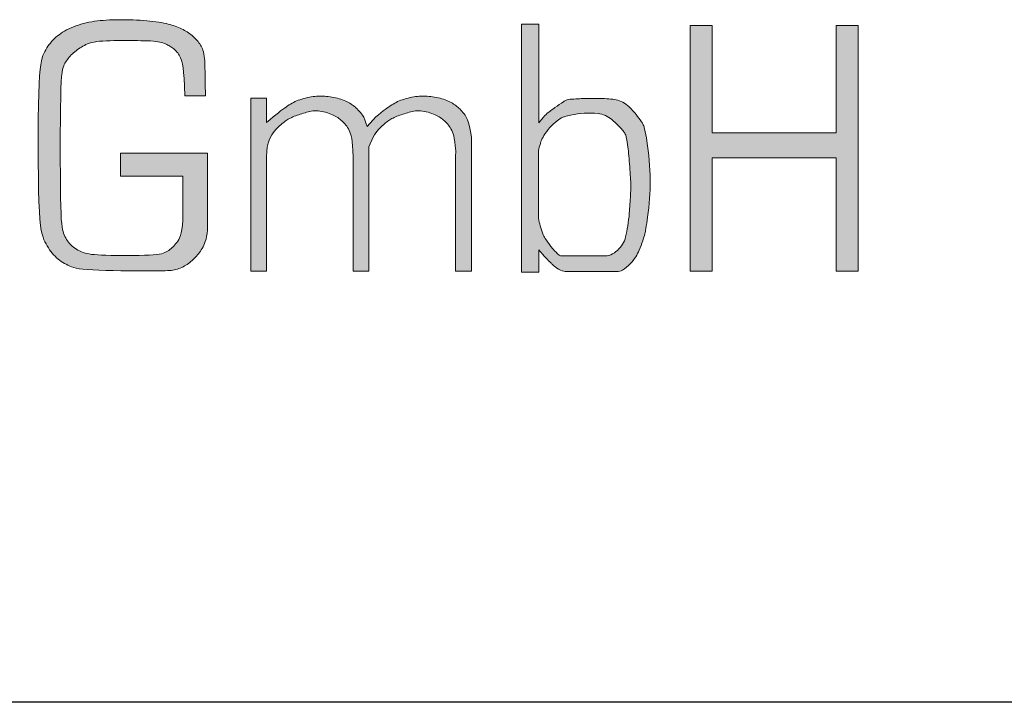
# Model space of a CAD drawing. Header units: metres. Extents: x 0 to 0.185, y 0 to 0.12.
# Tile 19 of 21: x 0.039 to 0.046, y 0.102 to 0.107. Entities that reach past the tile are written whole.
import ezdxf

# ---------------------------------------------------------------- set-up
doc = ezdxf.new("R2010")
doc.units = ezdxf.units.M
doc.header["$MEASUREMENT"] = 0
doc.layers.add('RAM_Logo_VBL', color=7, linetype='Continuous', lineweight=0, true_color=0x00a06a)
doc.layers.add('RAM_Stempel_VBL', color=7, linetype='Continuous', lineweight=25)

# ---------------------------------------------------------------- blocks, each defined once
blk = doc.blocks.new('vbl_logo')
at = {"layer": 'RAM_Logo_VBL'}
h = blk.add_hatch(color=7, dxfattribs=at)
h.dxf.hatch_style = 1
h.paths.add_polyline_path([(0.0420975, -0.010295), (0.0419443, -0.010295), (0.0419443, -0.011042), (0.0410831, -0.011042), (0.0410831, -0.010295), (0.0409299, -0.010295), (0.0409299, -0.0120033), (0.0410831, -0.0120033), (0.0410831, -0.0112138), (0.0419443, -0.0112138), (0.0419443, -0.0120033), (0.0420975, -0.0120033)])
h.paths.add_polyline_path([(0.0404833, -0.0108421, 0.100787), (0.0404381, -0.0108181, 0.03535), (0.0403922, -0.0108079, 0.029103), (0.0403352, -0.0108028, 0.007645), (0.0402658, -0.0108018, 0.006634), (0.0401857, -0.0108028, 0.017059), (0.0400838, -0.010809, 0.101661), (0.0400673, -0.0108141, 0.021903), (0.040051, -0.010824, 0.005634), (0.0399898, -0.0108657, 0.001074), (0.0399792, -0.0108731, 0.000491), (0.0399562, -0.0108894, 0.05094), (0.0399196, -0.0109214, 0.037774), (0.0398787, -0.0109724), (0.0398787, -0.0102855), (0.0397571, -0.0102855), (0.0397571, -0.0120103), (0.0398787, -0.0120103), (0.0398787, -0.0118553, 0.008763), (0.0399081, -0.0118902, 0.012714), (0.0399295, -0.0119133, 0.004017), (0.0399629, -0.0119472, 0.008527), (0.039979, -0.0119628, 0.080388), (0.0400293, -0.0119965, 0.107919), (0.0400735, -0.0120061), (0.0402315, -0.0120061), (0.0404205, -0.0120061, 0.134425), (0.0404583, -0.0119958, 0.073968), (0.0405128, -0.0119515, 0.039098), (0.0405514, -0.0119021, 0.047092), (0.0405759, -0.0118561, 0.017596), (0.0406001, -0.0117921, 0.023266), (0.0406144, -0.0117423, 0.015926), (0.0406212, -0.0117092, 0.006438), (0.0406342, -0.0116266, 0.03861), (0.0406513, -0.0113699, 0.036181), (0.0406285, -0.0110964, 0.015846), (0.0406128, -0.0110138, 0.046484), (0.040604, -0.0109864, 0.048412), (0.0405915, -0.0109637, 0.020482), (0.0405551, -0.0109146, 0.050203)])
h.paths.add_polyline_path([(0.0402895, -0.0109074, -0.15233), (0.0403855, -0.010949, -0.006331), (0.0404043, -0.0109656, -0.009788), (0.0404161, -0.0109768, -0.018432), (0.0404599, -0.0110231, -0.047154), (0.0404746, -0.0110434, -0.088583), (0.0404859, -0.0110738, -0.022181), (0.0405033, -0.0112016, -0.006558), (0.0405148, -0.0113508, -0.01638), (0.0405167, -0.0114108, -0.01299), (0.040515, -0.0114741, -0.006534), (0.0405066, -0.0115997, -0.018696), (0.0404962, -0.011688, -0.021202), (0.0404809, -0.0117649, -0.07622), (0.0404601, -0.0118154, -0.075234), (0.0404247, -0.0118579, -0.070092), (0.0403785, -0.0118887, -0.112267), (0.0403445, -0.0118964), (0.0401856, -0.0118964), (0.0400364, -0.0118964, -0.167637), (0.04002, -0.0118908, -0.047538), (0.039977, -0.0118499, -0.022444), (0.0399559, -0.0118234, -0.01285), (0.0399224, -0.0117745, -0.047058), (0.0399055, -0.0117421, -0.03002), (0.0398871, -0.0116879, -0.011763), (0.0398759, -0.0116337, -0.044928), (0.0398746, -0.0116192), (0.0398746, -0.0114231), (0.0398746, -0.0111827, -0.055761), (0.0398777, -0.0111551, -0.027868), (0.0398929, -0.0111019, -0.058), (0.039913, -0.0110603, -0.038347), (0.0399548, -0.0110045, -0.04522), (0.0400048, -0.0109569, -0.06667), (0.0400452, -0.0109328, -0.035268), (0.0400573, -0.0109286, -0.010504), (0.040099, -0.0109183, -0.08228)], flags=16)
h.paths.add_polyline_path([(0.0393662, -0.0109191), (0.0393583, -0.010908), (0.0393506, -0.0108985), (0.0393433, -0.01089), (0.0393363, -0.0108823), (0.0393295, -0.0108752), (0.0393227, -0.0108687), (0.0393159, -0.0108626), (0.0393089, -0.0108568), (0.0393017, -0.0108513), (0.0392941, -0.0108459), (0.0392861, -0.0108405), (0.0392775, -0.0108352), (0.0392685, -0.0108301), (0.039259, -0.010825), (0.039249, -0.0108202), (0.0392385, -0.0108157), (0.0392275, -0.0108114), (0.0392159, -0.0108074), (0.0392039, -0.0108038), (0.0391914, -0.0108005), (0.0391787, -0.0107976), (0.0391658, -0.0107951), (0.0391528, -0.0107928), (0.0391399, -0.0107909), (0.0391273, -0.0107893), (0.039115, -0.010788), (0.0391031, -0.010787), (0.0390915, -0.0107863), (0.0390801, -0.0107859), (0.0390688, -0.0107858), (0.0390575, -0.0107861), (0.039046, -0.0107868), (0.0390343, -0.0107879), (0.0390221, -0.0107894), (0.0390094, -0.0107913), (0.0389964, -0.0107936), (0.0389832, -0.0107963), (0.0389699, -0.0107993), (0.0389567, -0.0108027), (0.0389438, -0.0108064), (0.0389312, -0.0108104), (0.0389192, -0.0108147), (0.0389079, -0.0108192), (0.0388971, -0.0108241), (0.0388867, -0.0108292), (0.0388765, -0.0108348), (0.0388663, -0.0108408), (0.0388561, -0.0108472), (0.0388455, -0.0108541), (0.0388344, -0.0108616), (0.0388228, -0.0108698), (0.0388102, -0.0108788), (0.0387963, -0.0108891), (0.038781, -0.010901), (0.0387639, -0.0109147), (0.0387447, -0.0109306), (0.0386843, -0.010998), (0.038677, -0.0109714), (0.0386693, -0.01095), (0.0386614, -0.0109328), (0.0386534, -0.0109191), (0.0386455, -0.010908), (0.0386379, -0.0108985), (0.0386306, -0.01089), (0.0386236, -0.0108823), (0.0386167, -0.0108752), (0.0386099, -0.0108687), (0.0386031, -0.0108626), (0.0385962, -0.0108568), (0.0385889, -0.0108513), (0.0385814, -0.0108459), (0.0385733, -0.0108405), (0.0385648, -0.0108352), (0.0385558, -0.0108301), (0.0385463, -0.010825), (0.0385363, -0.0108202), (0.0385258, -0.0108157), (0.0385148, -0.0108114), (0.0385032, -0.0108074), (0.0384912, -0.0108038), (0.0384787, -0.0108005), (0.0384659, -0.0107976), (0.038453, -0.0107951), (0.0384401, -0.0107928), (0.0384272, -0.0107909), (0.0384146, -0.0107893), (0.0384022, -0.010788), (0.0383903, -0.010787), (0.0383787, -0.0107863), (0.0383674, -0.0107859), (0.0383561, -0.0107858), (0.0383448, -0.0107861), (0.0383333, -0.0107868), (0.0383215, -0.0107879), (0.0383094, -0.0107894), (0.0382967, -0.0107913), (0.0382837, -0.0107936), (0.0382705, -0.0107963), (0.0382572, -0.0107993), (0.038244, -0.0108027), (0.038231, -0.0108064), (0.0382185, -0.0108104), (0.0382065, -0.0108147), (0.0381952, -0.0108192), (0.0381844, -0.0108241), (0.038174, -0.0108292), (0.0381638, -0.0108348), (0.0381536, -0.0108408), (0.0381433, -0.0108472), (0.0381327, -0.0108541), (0.0381217, -0.0108616), (0.03811, -0.0108698), (0.0380974, -0.0108788), (0.0380836, -0.0108891), (0.0380683, -0.010901), (0.0380512, -0.0109147), (0.038032, -0.0109306), (0.0380104, -0.010949), (0.0379862, -0.0109702), (0.0379862, -0.0108), (0.037876, -0.0108), (0.037876, -0.0120033), (0.0379862, -0.0120033), (0.0379862, -0.0112073), (0.0379876, -0.0111713), (0.0379914, -0.0111403), (0.0379972, -0.0111138), (0.0380045, -0.0110913), (0.0380131, -0.0110721), (0.0380224, -0.0110557), (0.0380321, -0.0110417), (0.0380418, -0.0110294), (0.0380512, -0.0110184), (0.0380602, -0.0110086), (0.0380688, -0.0109997), (0.0380771, -0.0109917), (0.0380852, -0.0109845), (0.038093, -0.0109779), (0.0381005, -0.0109718), (0.0381079, -0.0109662), (0.0381152, -0.0109609), (0.0381224, -0.0109559), (0.0381297, -0.0109512), (0.0381371, -0.0109466), (0.0381447, -0.0109423), (0.0381526, -0.0109381), (0.0381609, -0.010934), (0.0381696, -0.01093), (0.038179, -0.0109261), (0.0381888, -0.0109223), (0.038199, -0.0109185), (0.0382096, -0.0109148), (0.0382204, -0.0109112), (0.0382313, -0.0109078), (0.0382423, -0.0109044), (0.0382533, -0.0109012), (0.0382643, -0.0108981), (0.0382752, -0.0108952), (0.0382861, -0.0108927), (0.0382972, -0.0108906), (0.0383084, -0.010889), (0.0383199, -0.010888), (0.0383317, -0.0108877), (0.038344, -0.0108882), (0.0383566, -0.0108895), (0.0383696, -0.0108917), (0.0383826, -0.0108945), (0.0383957, -0.0108979), (0.0384085, -0.0109018), (0.0384209, -0.010906), (0.0384328, -0.0109105), (0.038444, -0.0109152), (0.0384543, -0.0109199), (0.0384638, -0.0109248), (0.0384726, -0.0109297), (0.0384809, -0.0109349), (0.0384887, -0.0109402), (0.038496, -0.0109459), (0.0385032, -0.0109518), (0.0385101, -0.010958), (0.0385169, -0.0109647), (0.0385237, -0.0109717), (0.0385303, -0.0109792), (0.0385367, -0.0109872), (0.0385429, -0.0109957), (0.0385489, -0.0110046), (0.0385547, -0.0110142), (0.0385601, -0.0110243), (0.0385653, -0.0110352), (0.03857, -0.0110476), (0.0385742, -0.0110625), (0.0385778, -0.0110808), (0.0385808, -0.0111035), (0.0385831, -0.0111316), (0.0385845, -0.0111638), (0.038587, -0.0112073), (0.038587, -0.0120033), (0.0386972, -0.0120033), (0.0386972, -0.0111371), (0.0387258, -0.0110721), (0.0387351, -0.0110557), (0.0387449, -0.0110417), (0.0387546, -0.0110294), (0.0387639, -0.0110184), (0.0387729, -0.0110086), (0.0387815, -0.0109997), (0.0387899, -0.0109917), (0.0387979, -0.0109845), (0.0388057, -0.0109779), (0.0388133, -0.0109718), (0.0388207, -0.0109662), (0.038828, -0.0109609), (0.0388352, -0.0109559), (0.0388424, -0.0109512), (0.0388498, -0.0109466), (0.0388574, -0.0109423), (0.0388653, -0.0109381), (0.0388736, -0.010934), (0.0388824, -0.01093), (0.0388917, -0.0109261), (0.0389015, -0.0109223), (0.0389118, -0.0109185), (0.0389223, -0.0109148), (0.0389331, -0.0109112), (0.0389441, -0.0109078), (0.0389551, -0.0109044), (0.0389661, -0.0109012), (0.038977, -0.0108981), (0.0389879, -0.0108952), (0.0389989, -0.0108927), (0.0390099, -0.0108906), (0.0390212, -0.010889), (0.0390327, -0.010888), (0.0390445, -0.0108877), (0.0390567, -0.0108882), (0.0390693, -0.0108895), (0.0390823, -0.0108917), (0.0390954, -0.0108945), (0.0391084, -0.0108979), (0.0391212, -0.0109018), (0.0391337, -0.010906), (0.0391455, -0.0109105), (0.0391567, -0.0109152), (0.039167, -0.0109199), (0.0391765, -0.0109248), (0.0391854, -0.0109297), (0.0391936, -0.0109349), (0.0392014, -0.0109402), (0.0392088, -0.0109459), (0.0392159, -0.0109518), (0.0392228, -0.010958), (0.0392297, -0.0109647), (0.0392364, -0.0109717), (0.039243, -0.0109792), (0.0392494, -0.0109872), (0.0392557, -0.0109957), (0.0392617, -0.0110046), (0.0392674, -0.0110142), (0.0392729, -0.0110243), (0.039278, -0.0110352), (0.0392827, -0.0110476), (0.0392869, -0.0110625), (0.0392906, -0.0110808), (0.0392936, -0.0111035), (0.0392958, -0.0111316), (0.0393009, -0.0111658), (0.0392997, -0.0112073), (0.0392997, -0.0120033), (0.03941, -0.0120033), (0.03941, -0.01107), (0.0394038, -0.0110306), (0.039397, -0.010998), (0.0393897, -0.0109714), (0.039382, -0.01095), (0.0393741, -0.0109328)])
h.paths.add_polyline_path([(0.0374689, -0.0103646), (0.0374608, -0.0103582), (0.0374524, -0.0103519), (0.0374437, -0.0103458), (0.0374347, -0.0103398), (0.0374253, -0.0103341), (0.0374156, -0.0103285), (0.0374057, -0.0103232), (0.0373954, -0.010318), (0.037385, -0.0103131), (0.0373742, -0.0103084), (0.0373632, -0.0103039), (0.037352, -0.0102996), (0.0373404, -0.0102955), (0.0373283, -0.0102917), (0.0373156, -0.010288), (0.037302, -0.0102845), (0.0372875, -0.0102812), (0.0372719, -0.010278), (0.0372551, -0.010275), (0.0372369, -0.010272), (0.0372175, -0.0102692), (0.037197, -0.0102666), (0.0371756, -0.0102642), (0.0371533, -0.010262), (0.0371304, -0.01026), (0.037107, -0.0102583), (0.0370832, -0.0102569), (0.0370592, -0.0102558), (0.037035, -0.010255), (0.0370109, -0.0102545), (0.0369869, -0.0102543), (0.0369631, -0.0102544), (0.0369396, -0.0102548), (0.0369166, -0.0102554), (0.0368942, -0.0102563), (0.0368724, -0.0102575), (0.0368512, -0.0102589), (0.0368305, -0.0102607), (0.0368104, -0.0102629), (0.0367906, -0.0102655), (0.0367713, -0.0102686), (0.0367522, -0.0102721), (0.0367334, -0.0102761), (0.0367147, -0.0102808), (0.0366964, -0.0102859), (0.0366784, -0.0102916), (0.0366608, -0.0102976), (0.0366438, -0.0103041), (0.0366273, -0.010311), (0.0366116, -0.0103182), (0.0365966, -0.0103258), (0.0365824, -0.0103335), (0.036569, -0.0103416), (0.0365564, -0.0103499), (0.0365444, -0.0103585), (0.0365331, -0.0103674), (0.0365223, -0.0103766), (0.036512, -0.0103862), (0.0365022, -0.010396), (0.0364928, -0.0104062), (0.0364838, -0.0104168), (0.0364751, -0.0104277), (0.0364669, -0.0104391), (0.0364591, -0.010451), (0.0364517, -0.0104633), (0.0364448, -0.0104761), (0.0364382, -0.0104895), (0.0364321, -0.0105037), (0.0364265, -0.0105202), (0.0364214, -0.0105409), (0.0364167, -0.0105673), (0.0364125, -0.0106014), (0.0364089, -0.0106449), (0.0364058, -0.0106995), (0.0364032, -0.010767), (0.0364012, -0.0108482), (0.0363998, -0.0109404), (0.036399, -0.0110399), (0.0363988, -0.0111431), (0.0363993, -0.0112463), (0.0364004, -0.0113458), (0.0364022, -0.011438), (0.0364046, -0.0115192), (0.0364078, -0.0115867), (0.0364116, -0.0116413), (0.0364161, -0.0116848), (0.0364211, -0.011719), (0.0364268, -0.0117457), (0.0364329, -0.0117667), (0.0364395, -0.0117838), (0.0364465, -0.0117988), (0.036454, -0.0118131), (0.0364618, -0.011827), (0.0364701, -0.0118404), (0.0364787, -0.0118534), (0.0364877, -0.0118658), (0.036497, -0.0118777), (0.0365067, -0.0118889), (0.0365167, -0.0118994), (0.036527, -0.0119092), (0.0365376, -0.0119183), (0.0365485, -0.0119267), (0.0365596, -0.0119346), (0.0365709, -0.0119419), (0.0365825, -0.0119487), (0.0365942, -0.0119551), (0.0366061, -0.0119611), (0.0366183, -0.0119668), (0.0366314, -0.011972), (0.0366464, -0.0119769), (0.036664, -0.0119814), (0.0366851, -0.0119854), (0.0367106, -0.0119889), (0.0367412, -0.0119919), (0.0367779, -0.0119944), (0.0368211, -0.0119963), (0.0368693, -0.0119978), (0.036921, -0.0119989), (0.0369744, -0.0119996), (0.0370277, -0.012), (0.0370793, -0.0120002), (0.0371273, -0.0120003), (0.0371701, -0.0120003), (0.0372063, -0.0120003), (0.0372364, -0.0120002), (0.0372612, -0.0120001), (0.0372815, -0.0119997), (0.0372982, -0.0119991), (0.0373122, -0.0119983), (0.0373243, -0.0119971), (0.0373353, -0.0119954), (0.037346, -0.0119934), (0.0373565, -0.0119909), (0.0373667, -0.0119879), (0.0373768, -0.0119846), (0.0373867, -0.0119807), (0.0373965, -0.0119765), (0.0374061, -0.0119718), (0.0374156, -0.0119667), (0.0374249, -0.0119611), (0.0374341, -0.0119552), (0.0374431, -0.011949), (0.0374519, -0.0119424), (0.0374605, -0.0119355), (0.0374689, -0.0119283), (0.037477, -0.0119209), (0.0374849, -0.0119134), (0.0374924, -0.0119056), (0.0374997, -0.0118977), (0.0375067, -0.0118895), (0.0375135, -0.011881), (0.03752, -0.0118723), (0.0375264, -0.0118632), (0.0375326, -0.0118538), (0.0375387, -0.011844), (0.0375446, -0.0118337), (0.0375503, -0.0118226), (0.0375557, -0.0118103), (0.0375607, -0.0117965), (0.0375654, -0.0117806), (0.0375695, -0.0117625), (0.037573, -0.0117416), (0.0375758, -0.0117176), (0.0375758, -0.0111833), (0.0369712, -0.0111833), (0.0369712, -0.0113431), (0.0374034, -0.0113431), (0.0374034, -0.0116477), (0.0374011, -0.0116828), (0.0373977, -0.0117118), (0.0373934, -0.0117356), (0.0373881, -0.011755), (0.0373822, -0.0117707), (0.0373757, -0.0117836), (0.0373688, -0.0117945), (0.0373616, -0.0118041), (0.0373542, -0.0118132), (0.0373466, -0.0118219), (0.0373389, -0.0118301), (0.037331, -0.0118378), (0.037323, -0.0118451), (0.0373148, -0.0118518), (0.0373064, -0.011858), (0.0372979, -0.0118637), (0.0372891, -0.0118689), (0.0372796, -0.0118735), (0.0372686, -0.0118775), (0.0372556, -0.0118811), (0.0372399, -0.0118842), (0.0372209, -0.0118869), (0.037198, -0.0118891), (0.0371705, -0.0118909), (0.0371382, -0.0118923), (0.0371019, -0.0118933), (0.0370629, -0.0118939), (0.0370224, -0.0118942), (0.0369816, -0.0118942), (0.0369416, -0.0118939), (0.0369038, -0.0118933), (0.0368694, -0.0118923), (0.0368392, -0.0118912), (0.0368131, -0.0118897), (0.0367904, -0.0118879), (0.0367708, -0.0118857), (0.0367537, -0.0118831), (0.0367385, -0.01188), (0.0367247, -0.0118764), (0.0367118, -0.0118723), (0.0366994, -0.0118676), (0.0366874, -0.0118623), (0.0366758, -0.0118565), (0.0366647, -0.0118501), (0.0366541, -0.0118433), (0.0366441, -0.0118359), (0.0366346, -0.0118281), (0.0366258, -0.0118198), (0.0366176, -0.0118111), (0.03661, -0.0118019), (0.036603, -0.0117923), (0.0365965, -0.0117823), (0.0365907, -0.0117719), (0.0365853, -0.0117611), (0.0365804, -0.0117499), (0.036576, -0.0117384), (0.036572, -0.0117263), (0.0365684, -0.0117121), (0.0365653, -0.0116941), (0.0365625, -0.0116708), (0.0365601, -0.0116402), (0.0365581, -0.0116009), (0.0365564, -0.011551), (0.036555, -0.0114889), (0.0365539, -0.0114138), (0.0365532, -0.0113282), (0.0365528, -0.0112358), (0.0365527, -0.0111401), (0.0365529, -0.0110446), (0.0365536, -0.0109528), (0.0365546, -0.0108683), (0.0365559, -0.0107946), (0.0365577, -0.0107343), (0.0365599, -0.0106867), (0.0365624, -0.0106498), (0.0365654, -0.010622), (0.0365687, -0.0106014), (0.0365723, -0.0105863), (0.0365764, -0.010575), (0.0365808, -0.0105656), (0.0365855, -0.0105567), (0.0365906, -0.010548), (0.0365961, -0.0105395), (0.0366019, -0.0105312), (0.0366082, -0.0105231), (0.0366148, -0.0105151), (0.0366217, -0.0105073), (0.0366291, -0.0104996), (0.0366369, -0.0104922), (0.036645, -0.0104848), (0.0366535, -0.0104777), (0.0366622, -0.0104707), (0.0366713, -0.0104639), (0.0366805, -0.0104573), (0.0366901, -0.0104509), (0.0366997, -0.0104446), (0.0367096, -0.0104386), (0.03672, -0.0104328), (0.036731, -0.0104273), (0.0367429, -0.0104222), (0.0367561, -0.0104176), (0.0367708, -0.0104134), (0.0367873, -0.0104098), (0.0368057, -0.0104068), (0.0368263, -0.0104044), (0.036849, -0.0104027), (0.0368732, -0.0104014), (0.0368988, -0.0104006), (0.0369254, -0.0104), (0.0369526, -0.0103998), (0.0369803, -0.0103997), (0.037008, -0.0103997), (0.0370354, -0.0103997), (0.0370623, -0.0103997), (0.0370884, -0.0103999), (0.0371136, -0.0104002), (0.0371375, -0.0104007), (0.03716, -0.0104014), (0.0371808, -0.0104025), (0.0371997, -0.0104039), (0.0372165, -0.0104056), (0.0372313, -0.0104078), (0.0372444, -0.0104102), (0.0372561, -0.010413), (0.0372665, -0.010416), (0.0372759, -0.0104193), (0.0372845, -0.0104228), (0.0372926, -0.0104265), (0.0373003, -0.0104304), (0.0373078, -0.0104344), (0.0373149, -0.0104386), (0.0373218, -0.010443), (0.0373284, -0.0104475), (0.0373348, -0.0104522), (0.0373409, -0.0104572), (0.0373501, -0.010465), (0.0373581, -0.0104732), (0.0373635, -0.0104793), (0.0373688, -0.0104859), (0.0373739, -0.0104931), (0.0373788, -0.0105012), (0.0373837, -0.0105101), (0.0373884, -0.0105201), (0.0373931, -0.0105315), (0.0373976, -0.0105456), (0.0374019, -0.0105643), (0.0374059, -0.0105891), (0.0374096, -0.0106217), (0.0374129, -0.0106638), (0.0374158, -0.0107172), (0.0374181, -0.0107834), (0.0375609, -0.0107834), (0.0375606, -0.0106972), (0.0375596, -0.0106295), (0.0375581, -0.0105776), (0.0375561, -0.0105391), (0.0375537, -0.0105113), (0.0375508, -0.0104918), (0.0375475, -0.0104779), (0.0375439, -0.0104671), (0.03754, -0.0104573), (0.0375358, -0.0104479), (0.0375313, -0.010439), (0.0375265, -0.0104305), (0.0375214, -0.0104223), (0.037516, -0.0104144), (0.0375102, -0.0104068), (0.0375042, -0.0103994), (0.0374978, -0.0103921), (0.037491, -0.010385), (0.037484, -0.010378), (0.0374766, -0.0103712)])
at = {"layer": 'RAM_Logo_VBL', "color": 7, "lineweight": 0}
for points in [[(0.0369712, -0.0113431), (0.0374034, -0.0113431), (0.0374034, -0.0116477), (0.0374011, -0.0116828), (0.0373977, -0.0117118), (0.0373934, -0.0117356), (0.0373881, -0.011755), (0.0373822, -0.0117707), (0.0373757, -0.0117836), (0.0373688, -0.0117945), (0.0373616, -0.0118041), (0.0373542, -0.0118132), (0.0373466, -0.0118219), (0.0373389, -0.0118301), (0.037331, -0.0118378), (0.037323, -0.0118451), (0.0373148, -0.0118518), (0.0373064, -0.011858), (0.0372979, -0.0118637), (0.0372891, -0.0118689), (0.0372796, -0.0118735), (0.0372686, -0.0118775), (0.0372556, -0.0118811), (0.0372399, -0.0118842), (0.0372209, -0.0118869), (0.037198, -0.0118891), (0.0371705, -0.0118909), (0.0371382, -0.0118923), (0.0371019, -0.0118933), (0.0370629, -0.0118939), (0.0370224, -0.0118942), (0.0369816, -0.0118942), (0.0369416, -0.0118939), (0.0369038, -0.0118933), (0.0368694, -0.0118923), (0.0368392, -0.0118912), (0.0368131, -0.0118897), (0.0367904, -0.0118879), (0.0367708, -0.0118857), (0.0367537, -0.0118831), (0.0367385, -0.01188), (0.0367247, -0.0118764), (0.0367118, -0.0118723), (0.0366994, -0.0118676), (0.0366874, -0.0118623), (0.0366758, -0.0118565), (0.0366647, -0.0118501), (0.0366541, -0.0118433), (0.0366441, -0.0118359), (0.0366346, -0.0118281), (0.0366258, -0.0118198), (0.0366176, -0.0118111), (0.03661, -0.0118019), (0.036603, -0.0117923), (0.0365965, -0.0117823), (0.0365907, -0.0117719), (0.0365853, -0.0117611), (0.0365804, -0.0117499), (0.036576, -0.0117384), (0.036572, -0.0117263), (0.0365684, -0.0117121), (0.0365653, -0.0116941), (0.0365625, -0.0116708), (0.0365601, -0.0116402), (0.0365581, -0.0116009), (0.0365564, -0.011551), (0.036555, -0.0114889), (0.0365539, -0.0114138), (0.0365532, -0.0113282), (0.0365528, -0.0112358), (0.0365527, -0.0111401), (0.0365529, -0.0110446), (0.0365536, -0.0109528), (0.0365546, -0.0108683), (0.0365559, -0.0107946), (0.0365577, -0.0107343), (0.0365599, -0.0106867), (0.0365624, -0.0106498), (0.0365654, -0.010622), (0.0365687, -0.0106014), (0.0365723, -0.0105863), (0.0365764, -0.010575), (0.0365808, -0.0105656), (0.0365855, -0.0105567), (0.0365906, -0.010548), (0.0365961, -0.0105395), (0.0366019, -0.0105312), (0.0366082, -0.0105231), (0.0366148, -0.0105151), (0.0366217, -0.0105073), (0.0366291, -0.0104996), (0.0366369, -0.0104922), (0.036645, -0.0104848), (0.0366535, -0.0104777), (0.0366622, -0.0104707), (0.0366713, -0.0104639), (0.0366805, -0.0104573), (0.0366901, -0.0104509), (0.0366997, -0.0104446), (0.0367096, -0.0104386), (0.03672, -0.0104328), (0.036731, -0.0104273), (0.0367429, -0.0104222), (0.0367561, -0.0104176), (0.0367708, -0.0104134), (0.0367873, -0.0104098), (0.0368057, -0.0104068), (0.0368263, -0.0104044), (0.036849, -0.0104027), (0.0368732, -0.0104014), (0.0368988, -0.0104006), (0.0369254, -0.0104), (0.0369526, -0.0103998), (0.0369803, -0.0103997), (0.037008, -0.0103997), (0.0370354, -0.0103997), (0.0370623, -0.0103997), (0.0370884, -0.0103999), (0.0371136, -0.0104002), (0.0371375, -0.0104007), (0.03716, -0.0104014), (0.0371808, -0.0104025), (0.0371997, -0.0104039), (0.0372165, -0.0104056), (0.0372313, -0.0104078), (0.0372444, -0.0104102), (0.0372561, -0.010413), (0.0372665, -0.010416), (0.0372759, -0.0104193), (0.0372845, -0.0104228), (0.0372926, -0.0104265), (0.0373003, -0.0104304), (0.0373078, -0.0104344), (0.0373149, -0.0104386), (0.0373218, -0.010443), (0.0373284, -0.0104475), (0.0373348, -0.0104522), (0.0373409, -0.0104572), (0.0373469, -0.0104623), (0.0373526, -0.0104676), (0.0373581, -0.0104732), (0.0373635, -0.0104793), (0.0373688, -0.0104859), (0.0373739, -0.0104931), (0.0373788, -0.0105012), (0.0373837, -0.0105101), (0.0373884, -0.0105201), (0.0373931, -0.0105315), (0.0373976, -0.0105456), (0.0374019, -0.0105643), (0.0374059, -0.0105891), (0.0374096, -0.0106217), (0.0374129, -0.0106638), (0.0374158, -0.0107172), (0.0374181, -0.0107834), (0.0375609, -0.0107834), (0.0375606, -0.0106972), (0.0375596, -0.0106295), (0.0375581, -0.0105776), (0.0375561, -0.0105391), (0.0375537, -0.0105113), (0.0375508, -0.0104918), (0.0375475, -0.0104779), (0.0375439, -0.0104671), (0.03754, -0.0104573), (0.0375358, -0.0104479), (0.0375313, -0.010439), (0.0375265, -0.0104305), (0.0375214, -0.0104223), (0.037516, -0.0104144), (0.0375102, -0.0104068), (0.0375042, -0.0103994), (0.0374978, -0.0103921), (0.037491, -0.010385), (0.037484, -0.010378), (0.0374766, -0.0103712), (0.0374689, -0.0103646), (0.0374608, -0.0103582), (0.0374524, -0.0103519), (0.0374437, -0.0103458), (0.0374347, -0.0103398), (0.0374253, -0.0103341), (0.0374156, -0.0103285), (0.0374057, -0.0103232), (0.0373954, -0.010318), (0.037385, -0.0103131), (0.0373742, -0.0103084), (0.0373632, -0.0103039), (0.037352, -0.0102996), (0.0373404, -0.0102955), (0.0373283, -0.0102917), (0.0373156, -0.010288), (0.037302, -0.0102845), (0.0372875, -0.0102812), (0.0372719, -0.010278), (0.0372551, -0.010275), (0.0372369, -0.010272), (0.0372175, -0.0102692), (0.037197, -0.0102666), (0.0371756, -0.0102642), (0.0371533, -0.010262), (0.0371304, -0.01026), (0.037107, -0.0102583), (0.0370832, -0.0102569), (0.0370592, -0.0102558), (0.037035, -0.010255), (0.0370109, -0.0102545), (0.0369869, -0.0102543), (0.0369631, -0.0102544), (0.0369396, -0.0102548), (0.0369166, -0.0102554), (0.0368942, -0.0102563), (0.0368724, -0.0102575), (0.0368512, -0.0102589), (0.0368305, -0.0102607), (0.0368104, -0.0102629), (0.0367906, -0.0102655), (0.0367713, -0.0102686), (0.0367522, -0.0102721), (0.0367334, -0.0102761), (0.0367147, -0.0102808), (0.0366964, -0.0102859), (0.0366784, -0.0102916), (0.0366608, -0.0102976), (0.0366438, -0.0103041), (0.0366273, -0.010311), (0.0366116, -0.0103182), (0.0365966, -0.0103258), (0.0365824, -0.0103335), (0.036569, -0.0103416), (0.0365564, -0.0103499), (0.0365444, -0.0103585), (0.0365331, -0.0103674), (0.0365223, -0.0103766), (0.036512, -0.0103862), (0.0365022, -0.010396), (0.0364928, -0.0104062), (0.0364838, -0.0104168), (0.0364751, -0.0104277), (0.0364669, -0.0104391), (0.0364591, -0.010451), (0.0364517, -0.0104633), (0.0364448, -0.0104761), (0.0364382, -0.0104895), (0.0364321, -0.0105037), (0.0364265, -0.0105202), (0.0364214, -0.0105409), (0.0364167, -0.0105673), (0.0364125, -0.0106014), (0.0364089, -0.0106449), (0.0364058, -0.0106995), (0.0364032, -0.010767), (0.0364012, -0.0108482), (0.0363998, -0.0109404), (0.036399, -0.0110399), (0.0363988, -0.0111431), (0.0363993, -0.0112463), (0.0364004, -0.0113458), (0.0364022, -0.011438), (0.0364046, -0.0115192), (0.0364078, -0.0115867), (0.0364116, -0.0116413), (0.0364161, -0.0116848), (0.0364211, -0.011719), (0.0364268, -0.0117457), (0.0364329, -0.0117667), (0.0364395, -0.0117838), (0.0364465, -0.0117988), (0.036454, -0.0118131), (0.0364618, -0.011827), (0.0364701, -0.0118404), (0.0364787, -0.0118534), (0.0364877, -0.0118658), (0.036497, -0.0118777), (0.0365067, -0.0118889), (0.0365167, -0.0118994), (0.036527, -0.0119092), (0.0365376, -0.0119183), (0.0365485, -0.0119267), (0.0365596, -0.0119346), (0.0365709, -0.0119419), (0.0365825, -0.0119487), (0.0365942, -0.0119551), (0.0366061, -0.0119611), (0.0366183, -0.0119668), (0.0366314, -0.011972), (0.0366464, -0.0119769), (0.036664, -0.0119814), (0.0366851, -0.0119854), (0.0367106, -0.0119889), (0.0367412, -0.0119919), (0.0367779, -0.0119944), (0.0368211, -0.0119963), (0.0368693, -0.0119978), (0.036921, -0.0119989), (0.0369744, -0.0119996), (0.0370277, -0.012), (0.0370793, -0.0120002), (0.0371273, -0.0120003), (0.0371701, -0.0120003), (0.0372063, -0.0120003), (0.0372364, -0.0120002), (0.0372612, -0.0120001), (0.0372815, -0.0119997), (0.0372982, -0.0119991), (0.0373122, -0.0119983), (0.0373243, -0.0119971), (0.0373353, -0.0119954), (0.037346, -0.0119934), (0.0373565, -0.0119909), (0.0373667, -0.0119879), (0.0373768, -0.0119846), (0.0373867, -0.0119807), (0.0373965, -0.0119765), (0.0374061, -0.0119718), (0.0374156, -0.0119667), (0.0374249, -0.0119611), (0.0374341, -0.0119552), (0.0374431, -0.011949), (0.0374519, -0.0119424), (0.0374605, -0.0119355), (0.0374689, -0.0119283), (0.037477, -0.0119209), (0.0374849, -0.0119134), (0.0374924, -0.0119056), (0.0374997, -0.0118977), (0.0375067, -0.0118895), (0.0375135, -0.011881), (0.03752, -0.0118723), (0.0375264, -0.0118632), (0.0375326, -0.0118538), (0.0375387, -0.011844), (0.0375446, -0.0118337), (0.0375503, -0.0118226), (0.0375557, -0.0118103), (0.0375607, -0.0117965), (0.0375654, -0.0117806), (0.0375695, -0.0117625), (0.037573, -0.0117416), (0.0375758, -0.0117176), (0.0375758, -0.0111833), (0.0369712, -0.0111833)], [(0.0409299, -0.0120033), (0.0410831, -0.0120033), (0.0410831, -0.0112138), (0.0419443, -0.0112138), (0.0419443, -0.0120033), (0.0420975, -0.0120033), (0.0420975, -0.010295), (0.0419443, -0.010295), (0.0419443, -0.011042), (0.0410831, -0.011042), (0.0410831, -0.010295), (0.0409299, -0.010295)]]:
    blk.add_lwpolyline(points, close=True, dxfattribs=at)
blk.add_lwpolyline([(0.0398787, -0.0102855), (0.0398787, -0.0109724, -0.037774), (0.0399196, -0.0109214, -0.05094), (0.0399562, -0.0108894, -0.000491), (0.0399792, -0.0108731, -0.001074), (0.0399898, -0.0108657, -0.005634), (0.040051, -0.010824, -0.021903), (0.0400673, -0.0108141, -0.101661), (0.0400838, -0.010809, -0.017059), (0.0401857, -0.0108028, -0.006634), (0.0402658, -0.0108018, -0.007645), (0.0403352, -0.0108028, -0.029103), (0.0403922, -0.0108079, -0.03535), (0.0404381, -0.0108181, -0.100787), (0.0404833, -0.0108421, -0.050203), (0.0405551, -0.0109146, -0.020482), (0.0405915, -0.0109637, -0.048412), (0.040604, -0.0109864, -0.046484), (0.0406128, -0.0110138, -0.015846), (0.0406285, -0.0110964, -0.036181), (0.0406513, -0.0113699, -0.03861), (0.0406342, -0.0116266, -0.006438), (0.0406212, -0.0117092, -0.015926), (0.0406144, -0.0117423, -0.023266), (0.0406001, -0.0117921, -0.017596), (0.0405759, -0.0118561, -0.047092), (0.0405514, -0.0119021, -0.039098), (0.0405128, -0.0119515, -0.073968), (0.0404583, -0.0119958, -0.134425), (0.0404205, -0.0120061), (0.0402315, -0.0120061), (0.0400735, -0.0120061, -0.107919), (0.0400293, -0.0119965, -0.080388), (0.039979, -0.0119628, -0.008527), (0.0399629, -0.0119472, -0.004017), (0.0399295, -0.0119133, -0.012714), (0.0399081, -0.0118902, -0.008763), (0.0398787, -0.0118553), (0.0398787, -0.0120103), (0.0397571, -0.0120103), (0.0397571, -0.0102855)], format="xyb", close=True, dxfattribs=at)
for points in [[(0.0392997, -0.0112073), (0.0392997, -0.0120033), (0.03941, -0.0120033), (0.03941, -0.01107), (0.0394038, -0.0110306), (0.039397, -0.010998), (0.0393897, -0.0109714), (0.039382, -0.01095), (0.0393741, -0.0109328), (0.0393662, -0.0109191), (0.0393583, -0.010908), (0.0393506, -0.0108985), (0.0393433, -0.01089), (0.0393363, -0.0108823), (0.0393295, -0.0108752), (0.0393227, -0.0108687), (0.0393159, -0.0108626), (0.0393089, -0.0108568), (0.0393017, -0.0108513), (0.0392941, -0.0108459), (0.0392861, -0.0108405), (0.0392775, -0.0108352), (0.0392685, -0.0108301), (0.039259, -0.010825), (0.039249, -0.0108202), (0.0392385, -0.0108157), (0.0392275, -0.0108114), (0.0392159, -0.0108074), (0.0392039, -0.0108038), (0.0391914, -0.0108005), (0.0391787, -0.0107976), (0.0391658, -0.0107951), (0.0391528, -0.0107928), (0.0391399, -0.0107909), (0.0391273, -0.0107893), (0.039115, -0.010788), (0.0391031, -0.010787), (0.0390915, -0.0107863), (0.0390801, -0.0107859), (0.0390688, -0.0107858), (0.0390575, -0.0107861), (0.039046, -0.0107868), (0.0390343, -0.0107879), (0.0390221, -0.0107894), (0.0390094, -0.0107913), (0.0389964, -0.0107936), (0.0389832, -0.0107963), (0.0389699, -0.0107993), (0.0389567, -0.0108027), (0.0389438, -0.0108064), (0.0389312, -0.0108104), (0.0389192, -0.0108147), (0.0389079, -0.0108192), (0.0388971, -0.0108241), (0.0388867, -0.0108292), (0.0388765, -0.0108348), (0.0388663, -0.0108408), (0.0388561, -0.0108472), (0.0388455, -0.0108541), (0.0388344, -0.0108616), (0.0388228, -0.0108698), (0.0388102, -0.0108788), (0.0387963, -0.0108891), (0.038781, -0.010901), (0.0387639, -0.0109147), (0.0387447, -0.0109306), (0.0386843, -0.010998), (0.038677, -0.0109714), (0.0386693, -0.01095), (0.0386614, -0.0109328), (0.0386534, -0.0109191), (0.0386455, -0.010908), (0.0386379, -0.0108985), (0.0386306, -0.01089), (0.0386236, -0.0108823), (0.0386167, -0.0108752), (0.0386099, -0.0108687), (0.0386031, -0.0108626), (0.0385962, -0.0108568), (0.0385889, -0.0108513), (0.0385814, -0.0108459), (0.0385733, -0.0108405), (0.0385648, -0.0108352), (0.0385558, -0.0108301), (0.0385463, -0.010825), (0.0385363, -0.0108202), (0.0385258, -0.0108157), (0.0385148, -0.0108114), (0.0385032, -0.0108074), (0.0384912, -0.0108038), (0.0384787, -0.0108005), (0.0384659, -0.0107976), (0.038453, -0.0107951), (0.0384401, -0.0107928), (0.0384272, -0.0107909), (0.0384146, -0.0107893), (0.0384022, -0.010788), (0.0383903, -0.010787), (0.0383787, -0.0107863), (0.0383674, -0.0107859), (0.0383561, -0.0107858), (0.0383448, -0.0107861), (0.0383333, -0.0107868), (0.0383215, -0.0107879), (0.0383094, -0.0107894), (0.0382967, -0.0107913), (0.0382837, -0.0107936), (0.0382705, -0.0107963), (0.0382572, -0.0107993), (0.038244, -0.0108027), (0.038231, -0.0108064), (0.0382185, -0.0108104), (0.0382065, -0.0108147), (0.0381952, -0.0108192), (0.0381844, -0.0108241), (0.038174, -0.0108292), (0.0381638, -0.0108348), (0.0381536, -0.0108408), (0.0381433, -0.0108472), (0.0381327, -0.0108541), (0.0381217, -0.0108616), (0.03811, -0.0108698), (0.0380974, -0.0108788), (0.0380836, -0.0108891), (0.0380683, -0.010901), (0.0380512, -0.0109147), (0.038032, -0.0109306), (0.0380104, -0.010949), (0.0379862, -0.0109702), (0.0379862, -0.0108), (0.037876, -0.0108), (0.037876, -0.0120033), (0.0379862, -0.0120033), (0.0379862, -0.0112073), (0.0379876, -0.0111713), (0.0379914, -0.0111403), (0.0379972, -0.0111138), (0.0380045, -0.0110913), (0.0380131, -0.0110721), (0.0380224, -0.0110557), (0.0380321, -0.0110417), (0.0380418, -0.0110294), (0.0380512, -0.0110184), (0.0380602, -0.0110086), (0.0380688, -0.0109997), (0.0380771, -0.0109917), (0.0380852, -0.0109845), (0.038093, -0.0109779), (0.0381005, -0.0109718), (0.0381079, -0.0109662), (0.0381152, -0.0109609), (0.0381224, -0.0109559), (0.0381297, -0.0109512), (0.0381371, -0.0109466), (0.0381447, -0.0109423), (0.0381526, -0.0109381), (0.0381609, -0.010934), (0.0381696, -0.01093), (0.038179, -0.0109261), (0.0381888, -0.0109223), (0.038199, -0.0109185), (0.0382096, -0.0109148), (0.0382204, -0.0109112), (0.0382313, -0.0109078), (0.0382423, -0.0109044), (0.0382533, -0.0109012), (0.0382643, -0.0108981), (0.0382752, -0.0108952), (0.0382861, -0.0108927), (0.0382972, -0.0108906), (0.0383084, -0.010889), (0.0383199, -0.010888), (0.0383317, -0.0108877), (0.038344, -0.0108882), (0.0383566, -0.0108895), (0.0383696, -0.0108917), (0.0383826, -0.0108945), (0.0383957, -0.0108979), (0.0384085, -0.0109018), (0.0384209, -0.010906), (0.0384328, -0.0109105), (0.038444, -0.0109152), (0.0384543, -0.0109199), (0.0384638, -0.0109248), (0.0384726, -0.0109297), (0.0384809, -0.0109349), (0.0384887, -0.0109402), (0.038496, -0.0109459), (0.0385032, -0.0109518), (0.0385101, -0.010958), (0.0385169, -0.0109647), (0.0385237, -0.0109717), (0.0385303, -0.0109792), (0.0385367, -0.0109872), (0.0385429, -0.0109957), (0.0385489, -0.0110046), (0.0385547, -0.0110142), (0.0385601, -0.0110243), (0.0385653, -0.0110352), (0.03857, -0.0110476), (0.0385742, -0.0110625), (0.0385778, -0.0110808), (0.0385808, -0.0111035), (0.0385831, -0.0111316), (0.0385845, -0.0111638), (0.038587, -0.0112073)], [(0.038587, -0.0112073), (0.038587, -0.0120033), (0.0386972, -0.0120033), (0.0386972, -0.0111371), (0.0387258, -0.0110721), (0.0387351, -0.0110557), (0.0387449, -0.0110417), (0.0387546, -0.0110294), (0.0387639, -0.0110184), (0.0387729, -0.0110086), (0.0387815, -0.0109997), (0.0387899, -0.0109917), (0.0387979, -0.0109845), (0.0388057, -0.0109779), (0.0388133, -0.0109718), (0.0388207, -0.0109662), (0.038828, -0.0109609), (0.0388352, -0.0109559), (0.0388424, -0.0109512), (0.0388498, -0.0109466), (0.0388574, -0.0109423), (0.0388653, -0.0109381), (0.0388736, -0.010934), (0.0388824, -0.01093), (0.0388917, -0.0109261), (0.0389015, -0.0109223), (0.0389118, -0.0109185), (0.0389223, -0.0109148), (0.0389331, -0.0109112), (0.0389441, -0.0109078), (0.0389551, -0.0109044), (0.0389661, -0.0109012), (0.038977, -0.0108981), (0.0389879, -0.0108952), (0.0389989, -0.0108927), (0.0390099, -0.0108906), (0.0390212, -0.010889), (0.0390327, -0.010888), (0.0390445, -0.0108877), (0.0390567, -0.0108882), (0.0390693, -0.0108895), (0.0390823, -0.0108917), (0.0390954, -0.0108945), (0.0391084, -0.0108979), (0.0391212, -0.0109018), (0.0391337, -0.010906), (0.0391455, -0.0109105), (0.0391567, -0.0109152), (0.039167, -0.0109199), (0.0391765, -0.0109248), (0.0391854, -0.0109297), (0.0391936, -0.0109349), (0.0392014, -0.0109402), (0.0392088, -0.0109459), (0.0392159, -0.0109518), (0.0392228, -0.010958), (0.0392297, -0.0109647), (0.0392364, -0.0109717), (0.039243, -0.0109792), (0.0392494, -0.0109872), (0.0392557, -0.0109957), (0.0392617, -0.0110046), (0.0392674, -0.0110142), (0.0392729, -0.0110243), (0.039278, -0.0110352), (0.0392827, -0.0110476), (0.0392869, -0.0110625), (0.0392906, -0.0110808), (0.0392936, -0.0111035), (0.0392958, -0.0111316), (0.0393009, -0.0111658), (0.0392997, -0.0112073)]]:
    blk.add_lwpolyline(points, dxfattribs=at)
blk.add_lwpolyline([(0.0398871, -0.0116879, 0.03002), (0.0399055, -0.0117421, 0.047058), (0.0399224, -0.0117745, 0.01285), (0.0399559, -0.0118234, 0.022444), (0.039977, -0.0118499, 0.047538), (0.04002, -0.0118908, 0.167637), (0.0400364, -0.0118964), (0.0401856, -0.0118964), (0.0403445, -0.0118964, 0.112267), (0.0403785, -0.0118887, 0.070092), (0.0404247, -0.0118579, 0.075234), (0.0404601, -0.0118154, 0.07622), (0.0404809, -0.0117649, 0.021202), (0.0404962, -0.011688, 0.018696), (0.0405066, -0.0115997, 0.006534), (0.040515, -0.0114741, 0.01299), (0.0405167, -0.0114108, 0.01638), (0.0405148, -0.0113508, 0.006558), (0.0405033, -0.0112016, 0.022181), (0.0404859, -0.0110738, 0.088583), (0.0404746, -0.0110434, 0.047154), (0.0404599, -0.0110231, 0.018432), (0.0404161, -0.0109768, 0.009788), (0.0404043, -0.0109656, 0.006331), (0.0403855, -0.010949, 0.15233), (0.0402895, -0.0109074, 0.08228), (0.040099, -0.0109183, 0.010504), (0.0400573, -0.0109286, 0.035268), (0.0400452, -0.0109328, 0.06667), (0.0400048, -0.0109569, 0.04522), (0.0399548, -0.0110045, 0.038347), (0.039913, -0.0110603, 0.058), (0.0398929, -0.0111019, 0.027868), (0.0398777, -0.0111551, 0.055761), (0.0398746, -0.0111827), (0.0398746, -0.0114231), (0.0398746, -0.0116192, 0.044928), (0.0398759, -0.0116337, 0.011763), (0.0398871, -0.0116879)], format="xyb", dxfattribs=at)

msp = doc.modelspace()

# ---------------------------------------------------------------- linework, layer by layer
at = {"layer": 'RAM_Stempel_VBL'}
msp.add_line((0.185, 0.1022222), (0, 0.1022222), dxfattribs=at)

# ---------------------------------------------------------------- block references
at = {"layer": 'RAM_Logo_VBL'}
msp.add_blockref('vbl_logo', (0.0028934, 0.1172222), dxfattribs=at)

doc.saveas('drawing.dxf')
